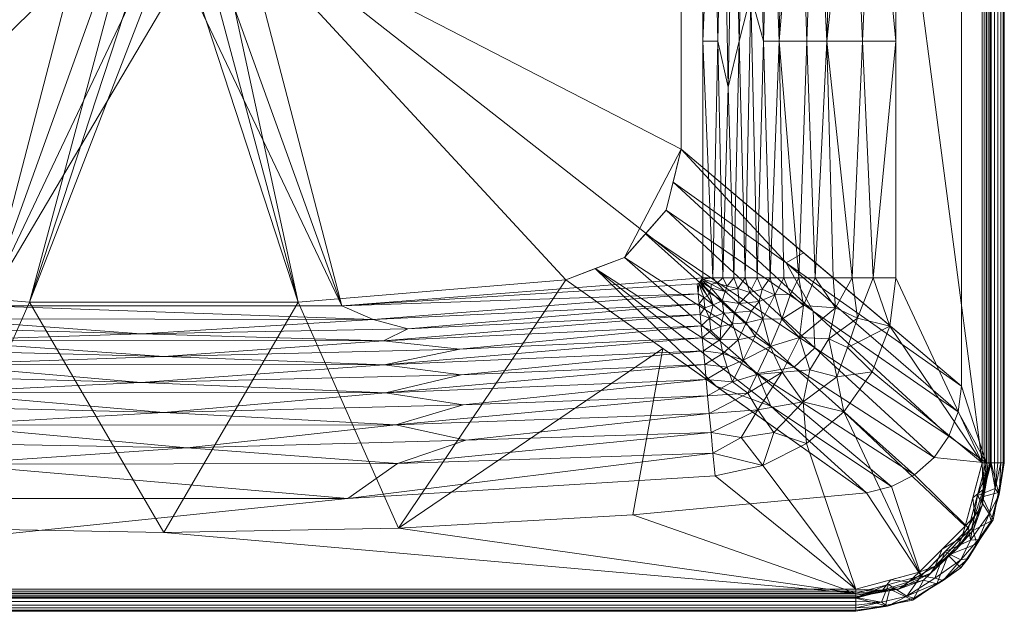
# Model space of a CAD drawing. Header units: millimetres. Extents: x -274 to 274, y -459 to -1.
# Tile 4 of 15: x -47 to 274, y -459 to -266. Entities that reach past the tile are written whole.
import ezdxf

# ---------------------------------------------------------------- set-up
doc = ezdxf.new("R2010")
doc.units = ezdxf.units.MM
doc.layers.add('M-520-M_DRAINAGE_FW', color=2, linetype='Continuous', lineweight=30)

# ---------------------------------------------------------------- blocks, each defined once
blk = doc.blocks.new('CCASF417-1010410F0 - Acacia E Semi insert basin 1-hole-3656-3D View 1')
at = {"layer": 'M-520-M_DRAINAGE_FW', "lineweight": 9}
mesh = blk.add_polyface(dxfattribs=at)
corners = [(268.5, -12, 59.99), (266.89, -8.11, 59.99), (263, -6.5, 59.99), (-263.02, -6.5, 59.99), (-266.9, -8.1, 59.99), (-268.5, -11.98, 59.99), (-268.5, -411, 59.99), (-262.81, -432.25, 59.99), (-247.25, -447.81, 59.99), (-226, -453.5, 59.99), (226, -453.5, 59.99), (247.25, -447.81, 59.99), (262.81, -432.25, 59.99), (268.5, -411, 59.99), (-235.44, -135.34, 59.99), (235.44, -135.34, 59.99), (241.9, -136.19, 59.99), (247.92, -138.68, 59.99), (253.1, -142.65, 59.99), (257.08, -147.83, 59.99), (259.58, -153.87, 59.99), (260.44, -160.34, 59.99), (260.44, -385.92, 59.99), (259.41, -394.34, 59.99), (256.38, -402.26, 59.99), (251.55, -409.23, 59.99), (245.17, -414.82, 59.99), (237.64, -418.72, 59.99), (229.4, -420.7, 59.99), (153.11, -427.92, 59.99), (76.61, -432.26, 59.99), (0, -433.71, 59.99), (-76.61, -432.26, 59.99), (-153.11, -427.92, 59.99), (-229.4, -420.7, 59.99), (-239.22, -418.09, 59.99), (-247.89, -412.77, 59.99), (-254.66, -405.18, 59.99), (-258.96, -395.97, 59.99), (-260.44, -385.92, 59.99), (-260.44, -160.34, 59.99), (-259.58, -153.87, 59.99), (-257.08, -147.83, 59.99), (-253.1, -142.65, 59.99), (-247.92, -138.68, 59.99), (-241.9, -136.19, 59.99), (0, -47.5, 59.99), (4.53, -48.1, 59.99), (8.75, -49.84, 59.99), (12.37, -52.63, 59.99), (15.16, -56.25, 59.99), (16.9, -60.47, 59.99), (17.5, -65, 59.99), (16.9, -69.53, 59.99), (15.16, -73.75, 59.99), (12.37, -77.37, 59.99), (8.75, -80.16, 59.99), (4.53, -81.9, 59.99), (0, -82.5, 59.99), (-4.53, -81.9, 59.99), (-8.75, -80.16, 59.99), (-12.37, -77.37, 59.99), (-15.16, -73.75, 59.99), (-16.9, -69.53, 59.99), (-17.5, -65, 59.99), (-16.9, -60.47, 59.99), (-15.16, -56.25, 59.99), (-12.37, -52.63, 59.99), (-8.75, -49.84, 59.99), (-4.53, -48.1, 59.99)]
mesh.append_faces([[corners[k] for k in face] for face in [(2, 0, 1)]], dxfattribs={"vtx0": -1})
mesh.append_faces([[corners[k] for k in face] for face in [(33, 9, 32), (63, 14, 62), (44, 5, 43), (23, 13, 22), (56, 15, 55), (51, 2, 50)]], dxfattribs={"vtx0": -1, "vtx1": -1})
mesh.append_faces([[corners[k] for k in face] for face in [(6, 38, 39), (6, 39, 40, 5), (3, 64, 65), (3, 65, 66), (14, 59, 60), (3, 69, 46), (12, 26, 27, 11), (13, 24, 25), (15, 53, 54)]], dxfattribs={"vtx0": -1, "vtx2": -1})
mesh.append_faces([[corners[k] for k in face] for face in [(14, 63, 64, 3), (2, 51, 52, 15)]], dxfattribs={"vtx0": -1, "vtx2": -1, "vtx3": -1})
mesh.append_faces([[corners[k] for k in face] for face in [(37, 38, 6), (41, 42, 5), (40, 41, 5), (33, 34, 9), (42, 43, 5), (44, 45, 5), (45, 14, 5), (60, 61, 14), (68, 69, 3), (67, 68, 3), (66, 67, 3), (61, 62, 14), (29, 30, 10), (30, 31, 10), (27, 28, 11), (23, 24, 13), (18, 19, 0), (20, 21, 0), (19, 20, 0), (57, 58, 15), (54, 55, 15), (49, 50, 2), (48, 49, 2), (47, 48, 2), (52, 53, 15), (16, 17, 0), (56, 57, 15), (17, 18, 0)]], dxfattribs={"vtx1": -1, "vtx2": -1})
mesh.append_faces([[corners[k] for k in face] for face in [(15, 16, 0, 2)]], dxfattribs={"vtx1": -1, "vtx2": -1, "vtx3": -1})
mesh.append_faces([[corners[k] for k in face] for face in [(36, 37, 6, 7), (8, 9, 34, 35), (31, 32, 9, 10), (35, 36, 7, 8), (58, 59, 14, 15), (28, 29, 10, 11), (25, 26, 12, 13), (21, 22, 13, 0), (46, 47, 2, 3)]], dxfattribs={"vtx1": -1, "vtx3": -1})
mesh.append_faces([[corners[k] for k in face] for face in [(3, 4, 5, 14)]], dxfattribs={"vtx2": -1, "vtx3": -1})
mesh = blk.add_polyface(dxfattribs=at)
corners = [(263, -7.81), (265.97, -9.03), (267.19, -12), (267.19, -411), (261.68, -431.6), (246.6, -446.68), (226, -452.19), (-226, -452.19), (-246.6, -446.68), (-261.68, -431.6), (-267.19, -411), (-267.19, -11.98), (-265.97, -9.03), (-263.02, -7.81), (-239, -350.49), (-237.04, -366.34), (-231.26, -381.24), (-222.03, -394.28), (-209.89, -404.68), (-195.59, -411.8), (-179.98, -415.21), (-60.07, -422.58), (60.07, -422.58), (179.98, -415.21), (195.59, -411.8), (209.89, -404.68), (222.03, -394.28), (231.26, -381.24), (237.04, -366.34), (239, -350.49), (239, -195.9), (236.79, -179.07), (230.29, -163.4), (219.96, -149.93), (206.5, -139.6), (190.82, -133.11), (174, -130.9), (36.74, -130.9), (36.74, -123.79), (212.71, -123.79), (212.97, -123.76), (213.21, -123.66), (213.42, -123.5), (213.58, -123.29), (213.68, -123.05), (213.71, -122.79), (213.71, -58.79), (212.89, -51.8), (210.46, -45.2), (206.56, -39.34), (201.4, -34.56), (195.27, -31.11), (188.5, -29.18), (94.55, -17.83), (0, -14.04), (-94.55, -17.83), (-188.5, -29.18), (-195.27, -31.11), (-201.4, -34.56), (-206.56, -39.34), (-210.46, -45.2), (-212.89, -51.8), (-213.71, -58.79), (-213.71, -122.79), (-213.68, -123.05), (-213.58, -123.29), (-213.42, -123.5), (-213.21, -123.66), (-212.97, -123.76), (-212.71, -123.79), (-36.74, -123.79), (-36.74, -130.9), (-174, -130.9), (-190.82, -133.11), (-206.5, -139.6), (-219.96, -149.93), (-230.29, -163.4), (-236.79, -179.07), (-239, -195.9)]
mesh.append_faces([[corners[k] for k in face] for face in [(72, 69, 70, 71)]], dxfattribs={"vtx0": -1})
mesh.append_faces([[corners[k] for k in face] for face in [(58, 13, 57), (61, 11, 60), (78, 11, 77), (17, 10, 16), (73, 69, 72), (53, 0, 52), (50, 0, 49)]], dxfattribs={"vtx0": -1, "vtx1": -1})
mesh.append_faces([[corners[k] for k in face] for face in [(11, 61, 62), (75, 64, 65), (74, 68, 69, 73), (13, 54, 55), (18, 7, 8, 17), (10, 15, 16), (7, 21, 22), (39, 35, 36), (2, 46, 47), (33, 44, 45, 32), (33, 43, 44), (54, 13, 0)]], dxfattribs={"vtx0": -1, "vtx2": -1})
mesh.append_faces([[corners[k] for k in face] for face in [(11, 62, 63, 76)]], dxfattribs={"vtx0": -1, "vtx2": -1, "vtx3": -1})
mesh.append_faces([[corners[k] for k in face] for face in [(66, 67, 75), (65, 66, 75), (58, 59, 13), (56, 57, 13), (55, 56, 13), (59, 60, 13), (76, 77, 11), (14, 15, 10), (9, 10, 17, 8), (20, 21, 7), (19, 20, 7), (18, 19, 7), (53, 54, 0), (51, 52, 0), (50, 51, 0), (47, 48, 2), (40, 41, 34), (42, 43, 33), (24, 25, 6), (23, 24, 6), (31, 32, 2), (29, 30, 3), (28, 29, 3), (4, 5, 26), (27, 28, 3)]], dxfattribs={"vtx1": -1, "vtx2": -1})
mesh.append_faces([[corners[k] for k in face] for face in [(48, 49, 0, 2), (45, 46, 2, 32)]], dxfattribs={"vtx1": -1, "vtx2": -1, "vtx3": -1})
mesh.append_faces([[corners[k] for k in face] for face in [(63, 64, 75, 76), (67, 68, 74, 75), (78, 14, 10, 11), (41, 42, 33, 34), (39, 40, 34, 35), (22, 23, 6, 7), (25, 26, 5, 6), (30, 31, 2, 3), (26, 27, 3, 4)]], dxfattribs={"vtx1": -1, "vtx3": -1})
mesh.append_faces([[corners[k] for k in face] for face in [(0, 1, 2)]], dxfattribs={"vtx2": -1})
mesh.append_faces([[corners[k] for k in face] for face in [(11, 12, 13, 60)]], dxfattribs={"vtx2": -1, "vtx3": -1})
mesh.append_faces([[corners[k] for k in face] for face in [(36, 37, 38, 39)]], dxfattribs={"vtx3": -1})
mesh = blk.add_polyface(dxfattribs=at)
corners = [(267.19, -12), (267.92, -12, 0.09), (268.61, -12, 0.36), (269.2, -12, 0.78), (269.68, -12, 1.34), (270, -12, 2), (270.15, -12, 2.72), (270.15, -411, 2.72), (270, -411, 2), (269.68, -411, 1.34), (269.2, -411, 0.78), (268.61, -411, 0.36), (267.92, -411, 0.09), (267.19, -411)]
mesh.append_faces([[corners[k] for k in face] for face in [(8, 9, 4, 5), (3, 4, 9, 10), (11, 12, 1, 2), (2, 3, 10, 11)]], dxfattribs={"vtx1": -1, "vtx3": -1})
mesh.append_faces([[corners[k] for k in face] for face in [(6, 7, 8, 5)]], dxfattribs={"vtx2": -1})
mesh.append_faces([[corners[k] for k in face] for face in [(12, 13, 0, 1)]], dxfattribs={"vtx3": -1})
mesh = blk.add_polyface(dxfattribs=at)
corners = [(274.45, -12, 53.52), (274.4, -12, 54.93), (274.03, -12, 56.28), (273.34, -12, 57.51), (272.39, -12, 58.55), (271.22, -12, 59.34), (269.9, -12, 59.82), (268.5, -12, 59.99), (268.5, -411, 59.99), (269.9, -411, 59.82), (271.22, -411, 59.34), (272.39, -411, 58.55), (273.34, -411, 57.51), (274.03, -411, 56.28), (274.4, -411, 54.93), (274.45, -411, 53.52)]
mesh.append_faces([[corners[k] for k in face] for face in [(8, 9, 6, 7)]], dxfattribs={"vtx1": -1})
mesh.append_faces([[corners[k] for k in face] for face in [(9, 10, 5, 6), (10, 11, 4, 5), (3, 4, 11, 12), (12, 13, 2, 3), (13, 14, 1, 2)]], dxfattribs={"vtx1": -1, "vtx3": -1})
mesh.append_faces([[corners[k] for k in face] for face in [(14, 15, 0, 1)]], dxfattribs={"vtx3": -1})
mesh = blk.add_polyface(dxfattribs=at)
corners = [(270.15, -12, 2.72), (274.45, -12, 53.52), (274.45, -411, 53.52), (270.15, -411, 2.72)]
mesh.append_faces([[corners[k] for k in face] for face in [(3, 0, 1, 2)]])
mesh = blk.add_polyface(dxfattribs=at)
corners = [(168.93, -220.79, -73.54), (168.93, -308.52, -73.54), (260.44, -385.92, 59.99), (260.44, -160.34, 59.99)]
mesh.append_faces([[corners[k] for k in face] for face in [(3, 0, 1, 2)]])
mesh = blk.add_polyface(dxfattribs=at)
corners = [(127.11, -178.98, -73.54), (-127.11, -178.98, -73.54), (-148.02, -184.58, -73.54), (-163.32, -199.89, -73.54), (-168.93, -220.79, -73.54), (-168.93, -308.52, -73.54), (-164.03, -328.46, -73.54), (-150.44, -343.85, -73.54), (-131.27, -351.18, -73.54), (-43.86, -358.46, -73.54), (43.86, -358.46, -73.54), (131.27, -351.18, -73.54), (150.44, -343.85, -73.54), (164.03, -328.46, -73.54), (168.93, -308.52, -73.54), (168.93, -220.79, -73.54), (163.32, -199.89, -73.54), (148.02, -184.58, -73.54), (-25, -220, -73.54), (-24.15, -213.53, -73.54), (-21.65, -207.5, -73.54), (-17.68, -202.32, -73.54), (-12.5, -198.35, -73.54), (-6.47, -195.85, -73.54), (0, -195, -73.54), (6.47, -195.85, -73.54), (12.5, -198.35, -73.54), (17.68, -202.32, -73.54), (21.65, -207.5, -73.54), (24.15, -213.53, -73.54), (25, -220, -73.54), (24.15, -226.47, -73.54), (21.65, -232.5, -73.54), (17.68, -237.68, -73.54), (12.5, -241.65, -73.54), (6.47, -244.15, -73.54), (0, -245, -73.54), (-6.47, -244.15, -73.54), (-12.5, -241.65, -73.54), (-17.68, -237.68, -73.54), (-21.65, -232.5, -73.54), (-24.15, -226.47, -73.54)]
mesh.append_faces([[corners[k] for k in face] for face in [(4, 1, 2, 3)]], dxfattribs={"vtx0": -1})
mesh.append_faces([[corners[k] for k in face] for face in [(22, 1, 21), (20, 1, 19)]], dxfattribs={"vtx0": -1, "vtx1": -1})
mesh.append_faces([[corners[k] for k in face] for face in [(14, 32, 11, 12), (1, 4, 41, 18)]], dxfattribs={"vtx0": -1, "vtx1": -1, "vtx3": -1})
mesh.append_faces([[corners[k] for k in face] for face in [(33, 10, 11, 32), (10, 35, 36, 9), (10, 33, 34), (10, 34, 35), (32, 14, 15, 31), (0, 29, 30), (0, 28, 29), (0, 25, 26), (0, 26, 27), (0, 27, 28), (9, 37, 38), (9, 38, 39, 8), (9, 36, 37), (1, 20, 21), (1, 22, 23), (1, 23, 24)]], dxfattribs={"vtx0": -1, "vtx2": -1})
mesh.append_faces([[corners[k] for k in face] for face in [(0, 30, 31, 15), (8, 39, 40, 5)]], dxfattribs={"vtx0": -1, "vtx2": -1, "vtx3": -1})
mesh.append_faces([[corners[k] for k in face] for face in [(18, 19, 1)]], dxfattribs={"vtx1": -1, "vtx2": -1})
mesh.append_faces([[corners[k] for k in face] for face in [(24, 25, 0, 1), (40, 41, 4, 5)]], dxfattribs={"vtx1": -1, "vtx3": -1})
mesh.append_faces([[corners[k] for k in face] for face in [(12, 13, 14)]], dxfattribs={"vtx2": -1})
mesh.append_faces([[corners[k] for k in face] for face in [(15, 16, 17, 0), (5, 6, 7, 8)]], dxfattribs={"vtx3": -1})
mesh = blk.add_polyface(dxfattribs=at)
corners = [(-174.18, -352.48, -83.96), (-174.66, -352.37, -83.96), (-175.1, -352.15, -83.96), (-175.48, -351.83, -83.96), (-175.76, -351.43, -83.96), (-175.94, -350.97, -83.96), (-176, -350.49, -83.96), (-176, -195.9, -83.96), (-175.93, -195.38, -83.96), (-175.73, -194.9, -83.96), (-175.41, -194.48, -83.96), (-175, -194.16, -83.96), (-174.52, -193.96, -83.96), (-174, -193.9, -83.96), (-36.74, -193.9, -83.96), (-36.74, -200.48, -83.96), (-39.41, -206.69, -83.96), (-41.05, -213.25, -83.96), (-41.6, -220, -83.96), (-40.18, -230.77, -83.96), (-36.03, -240.8, -83.96), (-29.42, -249.42, -83.96), (-20.8, -256.03, -83.96), (-10.77, -260.18, -83.96), (0, -261.6, -83.96), (10.77, -260.18, -83.96), (20.8, -256.03, -83.96), (29.42, -249.42, -83.96), (36.03, -240.8, -83.96), (40.18, -230.77, -83.96), (41.6, -220, -83.96), (41.05, -213.25, -83.96), (39.41, -206.69, -83.96), (36.74, -200.48, -83.96), (36.74, -193.9, -83.96), (174, -193.9, -83.96), (174.52, -193.96, -83.96), (175, -194.16, -83.96), (175.41, -194.48, -83.96), (175.73, -194.9, -83.96), (175.93, -195.38, -83.96), (176, -195.9, -83.96), (176, -350.49, -83.96), (175.94, -350.97, -83.96), (175.76, -351.43, -83.96), (175.48, -351.83, -83.96), (175.1, -352.15, -83.96), (174.66, -352.37, -83.96), (174.18, -352.48, -83.96), (58.13, -359.61, -83.96), (-58.13, -359.61, -83.96)]
mesh.append_faces([[corners[k] for k in face] for face in [(16, 14, 15)]], dxfattribs={"vtx0": -1})
mesh.append_faces([[corners[k] for k in face] for face in [(32, 35, 31), (11, 7, 10), (18, 13, 17), (0, 6, 50)]], dxfattribs={"vtx0": -1, "vtx1": -1})
mesh.append_faces([[corners[k] for k in face] for face in [(50, 6, 20, 21)]], dxfattribs={"vtx0": -1, "vtx1": -1, "vtx3": -1})
mesh.append_faces([[corners[k] for k in face] for face in [(35, 30, 31), (7, 19, 20, 6), (49, 26, 27), (49, 25, 26), (50, 22, 23), (50, 21, 22)]], dxfattribs={"vtx0": -1, "vtx2": -1})
mesh.append_faces([[corners[k] for k in face] for face in [(13, 18, 19, 7), (49, 27, 28, 42)]], dxfattribs={"vtx0": -1, "vtx2": -1, "vtx3": -1})
mesh.append_faces([[corners[k] for k in face] for face in [(7, 11, 12, 13), (42, 45, 46, 47), (42, 47, 48, 49), (6, 0, 1, 2)]], dxfattribs={"vtx0": -1, "vtx3": -1})
mesh.append_faces([[corners[k] for k in face] for face in [(34, 35, 32, 33)]], dxfattribs={"vtx1": -1})
mesh.append_faces([[corners[k] for k in face] for face in [(37, 38, 41, 36), (35, 36, 41), (23, 24, 50), (2, 3, 6)]], dxfattribs={"vtx1": -1, "vtx2": -1})
mesh.append_faces([[corners[k] for k in face] for face in [(29, 30, 35, 41)]], dxfattribs={"vtx1": -1, "vtx2": -1, "vtx3": -1})
mesh.append_faces([[corners[k] for k in face] for face in [(13, 14, 16, 17), (28, 29, 41, 42), (24, 25, 49, 50)]], dxfattribs={"vtx1": -1, "vtx3": -1})
mesh.append_faces([[corners[k] for k in face] for face in [(8, 9, 10, 7), (43, 44, 45, 42)]], dxfattribs={"vtx2": -1})
mesh.append_faces([[corners[k] for k in face] for face in [(38, 39, 40, 41), (3, 4, 5, 6)]], dxfattribs={"vtx3": -1})
mesh = blk.add_polyface(dxfattribs=at)
corners = [(239, -350.49), (231.6, -350.49, -15.49), (224.79, -350.49, -29.01), (218.51, -350.49, -40.68), (212.73, -350.49, -50.63), (207.4, -350.49, -58.99), (202.49, -350.49, -65.89), (197.94, -350.49, -71.45), (193.72, -350.49, -75.81), (189.78, -350.49, -79.08), (186.08, -350.49, -81.41), (182.58, -350.49, -82.91), (179.24, -350.49, -83.72), (176, -350.49, -83.96), (176, -195.9, -83.96), (179.24, -195.9, -83.72), (182.58, -195.9, -82.91), (186.08, -195.9, -81.41), (189.78, -195.9, -79.08), (193.72, -195.9, -75.81), (197.94, -195.9, -71.45), (202.49, -195.9, -65.89), (207.4, -195.9, -58.99), (212.73, -195.9, -50.63), (218.51, -195.9, -40.68), (224.79, -195.9, -29.01), (231.6, -195.9, -15.49), (239, -195.9), (176, -273.19, -83.96), (187.91, -273.19, -80.36), (195.79, -273.19, -73.77), (210.01, -273.19, -55), (228.12, -273.19, -22.49), (180.89, -273.19, -83.4), (191.72, -258.19, -77.57), (184.31, -288.19, -82.26), (200.9, -273.19, -67.93), (216.48, -273.19, -44.26), (239, -273.19)]
mesh.append_faces([[corners[k] for k in face] for face in [(38, 26, 27), (28, 12, 13)]], dxfattribs={"vtx0": -1})
mesh.append_faces([[corners[k] for k in face] for face in [(12, 33, 11), (9, 34, 8), (7, 36, 6), (23, 31, 22), (24, 37, 23), (2, 32, 1), (11, 35, 10), (21, 36, 20)]], dxfattribs={"vtx0": -1, "vtx1": -1})
mesh.append_faces([[corners[k] for k in face] for face in [(35, 11, 33), (30, 8, 34), (30, 36, 7), (29, 34, 9), (10, 35, 29), (32, 38, 1), (12, 28, 33), (18, 34, 29), (17, 29, 35), (15, 33, 28), (33, 16, 35), (36, 30, 20), (5, 36, 31), (37, 32, 2), (4, 31, 37), (31, 36, 22), (37, 31, 23), (37, 25, 32), (30, 34, 19), (26, 38, 32)]], dxfattribs={"vtx0": -1, "vtx1": -1, "vtx2": -1})
mesh.append_faces([[corners[k] for k in face] for face in [(29, 9, 10), (30, 19, 20), (33, 15, 16), (29, 17, 18), (36, 21, 22), (34, 18, 19), (32, 25, 26), (35, 16, 17)]], dxfattribs={"vtx0": -1, "vtx2": -1})
mesh.append_faces([[corners[k] for k in face] for face in [(7, 8, 30), (4, 5, 31), (2, 3, 37), (3, 4, 37), (5, 6, 36), (24, 25, 37)]], dxfattribs={"vtx1": -1, "vtx2": -1})
mesh.append_faces([[corners[k] for k in face] for face in [(28, 14, 15), (38, 0, 1)]], dxfattribs={"vtx2": -1})
mesh = blk.add_polyface(dxfattribs=at)
corners = [(168.93, -308.52, -73.54), (164.03, -328.46, -73.54), (150.44, -343.85, -73.54), (131.27, -351.18, -73.54), (229.4, -420.7, 59.99), (237.64, -418.72, 59.99), (245.17, -414.82, 59.99), (251.55, -409.23, 59.99), (256.38, -402.26, 59.99), (259.41, -394.34, 59.99), (260.44, -385.92, 59.99), (208.87, -342.31, -15.25), (166.28, -319.29, -73.54), (212.01, -361.42, -6.77), (193.77, -381.77, -6.77), (157.23, -336.15, -73.54), (180.33, -385.94, -6.77), (205.81, -379.69, -0.68), (212.62, -373.41, 0.34), (140.86, -347.51, -73.54), (203.17, -345.6, -22.53), (198.26, -392.42, 8.43)]
mesh.append_faces([[corners[k] for k in face] for face in [(1, 13, 12), (8, 18, 7), (2, 17, 15), (12, 20, 0), (5, 21, 4)]], dxfattribs={"vtx0": -1, "vtx1": -1})
mesh.append_faces([[corners[k] for k in face] for face in [(13, 9, 20), (12, 13, 20), (17, 18, 15), (17, 14, 6), (21, 14, 19), (14, 17, 2), (18, 17, 7), (5, 14, 21), (1, 18, 13), (13, 18, 8), (16, 21, 19)]], dxfattribs={"vtx0": -1, "vtx1": -1, "vtx2": -1})
mesh.append_faces([[corners[k] for k in face] for face in [(18, 1, 15), (14, 5, 6), (13, 8, 9), (20, 11, 0)]], dxfattribs={"vtx0": -1, "vtx2": -1})
mesh.append_faces([[corners[k] for k in face] for face in [(9, 10, 20), (6, 7, 17), (16, 4, 21), (2, 19, 14), (10, 11, 20)]], dxfattribs={"vtx1": -1, "vtx2": -1})
mesh.append_faces([[corners[k] for k in face] for face in [(19, 3, 16)]], dxfattribs={"vtx2": -1})
mesh = blk.add_polyface(dxfattribs=at)
corners = [(131.27, -351.18, -73.54), (43.86, -358.46, -73.54), (-43.86, -358.46, -73.54), (-131.27, -351.18, -73.54), (-229.4, -420.7, 59.99), (-153.11, -427.92, 59.99), (-76.61, -432.26, 59.99), (0, -433.71, 59.99), (76.61, -432.26, 59.99), (153.11, -427.92, 59.99), (229.4, -420.7, 59.99), (-162.98, -373.64, -30.4), (162.98, -373.64, -30.4)]
mesh.append_faces([[corners[k] for k in face] for face in [(12, 9, 10)]], dxfattribs={"vtx0": -1})
mesh.append_faces([[corners[k] for k in face] for face in [(1, 8, 0), (9, 12, 8), (3, 6, 2), (7, 2, 6)]], dxfattribs={"vtx0": -1, "vtx1": -1})
mesh.append_faces([[corners[k] for k in face] for face in [(8, 12, 0), (11, 5, 6)]], dxfattribs={"vtx0": -1, "vtx2": -1})
mesh.append_faces([[corners[k] for k in face] for face in [(7, 8, 1), (3, 11, 6), (1, 2, 7)]], dxfattribs={"vtx1": -1, "vtx2": -1})
mesh.append_faces([[corners[k] for k in face] for face in [(11, 4, 5)]], dxfattribs={"vtx2": -1})
mesh = blk.add_polyface(dxfattribs=at)
corners = [(-179.98, -415.21), (-179.3, -407.84, -15.49), (-178.67, -401.06, -29.01), (-178.09, -394.81, -40.68), (-177.56, -389.05, -50.63), (-177.07, -383.75, -58.99), (-176.62, -378.85, -65.89), (-176.2, -374.33, -71.45), (-175.81, -370.12, -75.81), (-175.45, -366.2, -79.08), (-175.11, -362.52, -81.41), (-174.79, -359.03, -82.91), (-174.48, -355.7, -83.72), (-174.18, -352.48, -83.96), (-58.13, -359.61, -83.96), (58.13, -359.61, -83.96), (174.18, -352.48, -83.96), (174.48, -355.7, -83.72), (174.79, -359.03, -82.91), (175.11, -362.52, -81.41), (175.45, -366.2, -79.08), (175.81, -370.12, -75.81), (176.2, -374.33, -71.45), (176.62, -378.85, -65.89), (177.07, -383.75, -58.99), (177.56, -389.05, -50.63), (178.09, -394.81, -40.68), (178.67, -401.06, -29.01), (179.3, -407.84, -15.49), (179.98, -415.21), (60.07, -422.58), (-60.07, -422.58), (0, -376.22, -77.57), (0, -394.51, -55), (-7.44, -368.8, -82.26), (-7.51, -384.66, -68.83), (7.59, -406.07, -35.06), (68.36, -364.16, -83.4), (-70.06, -411.36, -22.49), (71.69, -371.06, -80.36), (71.98, -378.94, -73.77), (72.32, -388.04, -62.61), (-72.72, -398.69, -45.86), (-74.7, -370.94, -80.36), (-74.42, -363.93, -83.4), (-75.01, -378.82, -73.77), (-75.36, -387.92, -62.61), (75.78, -398.58, -45.86), (76.27, -411.13, -22.49), (-96.75, -366.35, -82.26), (-97.31, -373.74, -77.57), (-97.74, -382.18, -68.83), (98.64, -403.57, -35.06), (96.61, -373.77, -77.57), (97.04, -382.22, -68.83), (-97.71, -392.06, -54.96), (97.71, -392.01, -55.04), (79.62, -367.14, -82.26), (-81.18, -404.4, -35.04)]
mesh.append_faces([[corners[k] for k in face] for face in [(10, 43, 9), (6, 46, 5), (2, 38, 1), (28, 48, 27), (11, 49, 10), (9, 50, 8), (7, 51, 6), (5, 55, 4), (25, 56, 24), (19, 57, 18), (3, 58, 2)]], dxfattribs={"vtx0": -1, "vtx1": -1})
mesh.append_faces([[corners[k] for k in face] for face in [(44, 49, 11), (15, 17, 37), (46, 51, 35), (12, 14, 44), (44, 34, 49), (32, 45, 50), (39, 53, 32), (43, 49, 34), (39, 43, 34), (3, 42, 58), (55, 33, 42), (56, 33, 41), (42, 47, 36), (6, 51, 46), (50, 45, 8), (46, 55, 5), (51, 7, 45), (40, 45, 32), (41, 46, 35), (37, 44, 14), (37, 34, 44), (19, 39, 57), (40, 53, 21), (43, 50, 9), (41, 24, 56), (42, 36, 58), (39, 34, 57), (47, 42, 33), (54, 23, 41), (42, 4, 55), (46, 41, 33), (48, 36, 52), (45, 40, 35), (56, 25, 47), (47, 52, 36), (57, 34, 37), (31, 1, 38), (43, 39, 32), (54, 35, 40), (58, 36, 38), (38, 36, 48), (28, 30, 48), (38, 48, 30), (43, 10, 49), (32, 50, 43), (35, 51, 45), (26, 52, 47), (27, 48, 52), (32, 53, 40), (20, 53, 39), (35, 54, 41), (22, 54, 40), (33, 55, 46), (33, 56, 47), (37, 18, 57), (38, 2, 58)]], dxfattribs={"vtx0": -1, "vtx1": -1, "vtx2": -1})
mesh.append_faces([[corners[k] for k in face] for face in [(52, 26, 27), (42, 3, 4), (39, 19, 20), (54, 22, 23), (37, 17, 18)]], dxfattribs={"vtx0": -1, "vtx2": -1})
mesh.append_faces([[corners[k] for k in face] for face in [(13, 14, 12), (29, 30, 28)]], dxfattribs={"vtx1": -1})
mesh.append_faces([[corners[k] for k in face] for face in [(7, 8, 45), (11, 12, 44), (14, 15, 37), (21, 22, 40), (23, 24, 41), (20, 21, 53), (25, 26, 47), (30, 31, 38)]], dxfattribs={"vtx1": -1, "vtx2": -1})
mesh.append_faces([[corners[k] for k in face] for face in [(31, 0, 1), (15, 16, 17)]], dxfattribs={"vtx2": -1})
mesh = blk.add_polyface(dxfattribs=at)
corners = [(179.98, -415.21), (179.3, -407.84, -15.49), (178.67, -401.06, -29.01), (178.09, -394.81, -40.68), (177.56, -389.05, -50.63), (177.07, -383.75, -58.99), (176.62, -378.85, -65.89), (176.2, -374.33, -71.45), (175.81, -370.12, -75.81), (175.45, -366.2, -79.08), (175.11, -362.52, -81.41), (174.79, -359.03, -82.91), (174.48, -355.7, -83.72), (174.18, -352.48, -83.96), (174.66, -352.37, -83.96), (175.1, -352.15, -83.96), (175.48, -351.83, -83.96), (175.76, -351.43, -83.96), (175.94, -350.97, -83.96), (176, -350.49, -83.96), (179.24, -350.49, -83.72), (182.58, -350.49, -82.91), (186.08, -350.49, -81.41), (189.78, -350.49, -79.08), (193.72, -350.49, -75.81), (197.94, -350.49, -71.45), (202.49, -350.49, -65.89), (207.4, -350.49, -58.99), (212.73, -350.49, -50.63), (218.51, -350.49, -40.68), (224.79, -350.49, -29.01), (231.6, -350.49, -15.49), (239, -350.49), (237.04, -366.34), (231.26, -381.24), (222.03, -394.28), (209.89, -404.68), (195.59, -411.8), (190.1, -365.17, -73.77), (201.87, -381.32, -45.86), (179.33, -359.31, -82.26), (183.28, -354.98, -82.26), (201.75, -364.06, -62.61), (217.19, -370.45, -35.06), (189.13, -377.43, -62.61), (194.37, -358.24, -73.77), (181.83, -366.38, -77.57), (193.97, -393.68, -35.06), (176.34, -356.97, -83.4), (180.67, -352.21, -83.4), (187.46, -353.97, -80.36), (208.85, -359.58, -55), (226.5, -363.65, -22.49), (185.74, -384.53, -55), (182.53, -375.23, -68.83), (208.72, -391.03, -23.95), (199.56, -356.11, -68.83), (178.23, -363.73, -80.36), (187.9, -358.86, -78.75), (178.1, -355.27, -83.53), (182.31, -358.06, -81.83), (207.57, -370, -50.46), (197.97, -372.95, -59.8), (219.72, -382.86, -18.7), (187.56, -370.79, -70.91), (199.15, -401.02, -17.85), (188.47, -402.64, -22.49), (178.74, -353.84, -83.63), (210.97, -380.59, -34.89), (193.66, -382.07, -53.12), (190.7, -388.22, -46.37), (219.3, -360.35, -37.31), (182.91, -362.1, -79.89), (185.68, -365.58, -76.38), (186.34, -361.81, -78.35), (193.11, -369.61, -67.75), (195.57, -363.94, -69.74), (195.39, -354.19, -73.86), (191.31, -355.29, -77.37), (178.66, -367.68, -77.49), (181.69, -370.62, -74.01), (191.81, -361.44, -74.66), (183.95, -353.21, -82.26), (183.96, -379.73, -62.61), (204.6, -355.89, -62.37), (176.68, -360.32, -82.31), (177.49, -356.46, -83.39), (223.27, -373.3, -22.14), (178.75, -352.63, -83.73)]
mesh.append_faces([[corners[k] for k in face] for face in [(12, 48, 11), (24, 78, 23), (37, 65, 36), (36, 55, 35), (30, 71, 29), (25, 77, 24), (9, 79, 8), (6, 83, 5), (18, 88, 17)]], dxfattribs={"vtx0": -1, "vtx1": -1})
mesh.append_faces([[corners[k] for k in face] for face in [(85, 11, 48), (54, 83, 6), (83, 44, 53), (76, 42, 62), (79, 57, 46), (9, 57, 79), (40, 57, 85), (86, 15, 59), (55, 68, 63), (56, 45, 77), (40, 48, 86), (76, 62, 75), (54, 64, 44), (50, 58, 41), (47, 65, 66), (53, 70, 4), (12, 14, 48), (44, 83, 54), (63, 35, 55), (18, 20, 49), (41, 67, 88), (69, 70, 53), (55, 36, 65), (42, 61, 62), (16, 67, 59), (76, 56, 42), (82, 41, 49), (73, 64, 80), (59, 60, 40), (80, 8, 79), (77, 25, 56), (69, 53, 44), (82, 22, 50), (31, 33, 52), (51, 71, 61), (43, 71, 52), (34, 63, 87), (50, 78, 58), (51, 61, 42), (28, 71, 51), (71, 30, 52), (42, 56, 84), (51, 84, 27), (40, 60, 72), (88, 18, 49), (47, 39, 55), (78, 24, 77), (72, 57, 40), (76, 81, 45), (57, 72, 46), (59, 67, 60), (41, 58, 60), (73, 74, 38), (68, 61, 43), (62, 61, 39), (69, 62, 39), (44, 64, 75), (68, 55, 39), (52, 87, 43), (64, 54, 80), (75, 64, 38), (66, 37, 1), (55, 65, 47), (47, 66, 2), (37, 66, 65), (88, 67, 17), (60, 67, 41), (61, 68, 39), (43, 63, 68), (62, 69, 44), (70, 39, 47), (39, 70, 69), (3, 70, 47), (71, 43, 61), (74, 60, 58), (73, 46, 72), (74, 73, 72), (64, 73, 38), (60, 74, 72), (74, 58, 81), (75, 38, 76), (44, 75, 62), (81, 76, 38), (56, 76, 45), (78, 77, 45), (58, 78, 45), (23, 78, 50), (80, 79, 46), (80, 46, 73), (7, 80, 54), (74, 81, 38), (58, 45, 81), (82, 49, 21), (50, 41, 82), (53, 5, 83), (42, 84, 51), (26, 84, 56), (40, 85, 48), (10, 85, 57), (86, 48, 14), (59, 40, 86), (87, 52, 33), (63, 43, 87), (41, 88, 49)]], dxfattribs={"vtx0": -1, "vtx1": -1, "vtx2": -1})
mesh.append_faces([[corners[k] for k in face] for face in [(57, 9, 10), (66, 1, 2), (86, 14, 15), (87, 33, 34), (70, 3, 4), (54, 6, 7), (59, 15, 16), (51, 27, 28), (71, 28, 29), (67, 16, 17)]], dxfattribs={"vtx0": -1, "vtx2": -1})
mesh.append_faces([[corners[k] for k in face] for face in [(13, 14, 12), (19, 20, 18), (32, 33, 31)]], dxfattribs={"vtx1": -1})
mesh.append_faces([[corners[k] for k in face] for face in [(26, 27, 84), (7, 8, 80), (4, 5, 53), (2, 3, 47), (20, 21, 49), (21, 22, 82), (30, 31, 52), (25, 26, 56), (34, 35, 63), (22, 23, 50), (10, 11, 85)]], dxfattribs={"vtx1": -1, "vtx2": -1})
mesh.append_faces([[corners[k] for k in face] for face in [(37, 0, 1)]], dxfattribs={"vtx2": -1})
mesh = blk.add_polyface(dxfattribs=at)
corners = [(270.15, -411, 2.72), (274.45, -411, 53.52), (270.76, -429.54, 53.52), (260.26, -445.26, 53.52), (244.54, -455.76, 53.52), (226, -459.45, 53.52), (226, -455.15, 2.72), (248.08, -449.24, 2.72), (264.24, -433.08, 2.72), (272.54, -420.6, 53.52), (267.2, -422.04, 2.72), (265.51, -437.4, 53.52), (235.6, -457.54, 53.52), (237.04, -452.2, 2.72), (252.4, -450.51, 53.52), (256.16, -441.16, 2.72)]
mesh.append_faces([[corners[k] for k in face] for face in [(10, 2, 8), (2, 10, 9), (14, 15, 3), (15, 14, 7), (8, 11, 15)]], dxfattribs={"vtx0": -1, "vtx1": -1})
mesh.append_faces([[corners[k] for k in face] for face in [(8, 2, 11), (9, 10, 0), (4, 13, 7), (12, 6, 13), (13, 4, 12)]], dxfattribs={"vtx0": -1, "vtx2": -1})
mesh.append_faces([[corners[k] for k in face] for face in [(11, 3, 15), (14, 4, 7)]], dxfattribs={"vtx1": -1, "vtx2": -1})
mesh.append_faces([[corners[k] for k in face] for face in [(12, 5, 6), (0, 1, 9)]], dxfattribs={"vtx2": -1})
mesh = blk.add_polyface(dxfattribs=at)
corners = [(267.19, -411), (267.92, -411, 0.09), (268.61, -411, 0.36), (269.2, -411, 0.78), (269.68, -411, 1.34), (270, -411, 2), (270.15, -411, 2.72), (264.24, -433.08, 2.72), (248.08, -449.24, 2.72), (226, -455.15, 2.72), (226, -455, 2), (226, -454.68, 1.34), (226, -454.2, 0.78), (226, -453.61, 0.36), (226, -452.92, 0.09), (226, -452.19), (246.6, -446.68), (261.68, -431.6), (267.26, -424.94, 1.16), (239.94, -452.26, 1.16), (264.15, -422.35), (237.35, -449.15), (258.81, -439.14, 0.8), (264.83, -428.25, 0.3), (267.5, -419.65, 0.25), (243.25, -449.83, 0.3), (234.65, -452.5, 0.25), (250.51, -446.97, 1.14), (256.16, -441.16, 2.72), (254.14, -439.14), (251.82, -444.66, 0.26), (263.73, -432.39, 0.95), (260.56, -435.39, 0.21), (267.2, -422.04, 2.72), (237.04, -452.2, 2.72)]
mesh.append_faces([[corners[k] for k in face] for face in [(33, 5, 6)]], dxfattribs={"vtx0": -1})
mesh.append_faces([[corners[k] for k in face] for face in [(1, 24, 0), (4, 18, 3), (28, 22, 7), (14, 26, 13), (16, 25, 21), (0, 24, 20), (8, 27, 28)]], dxfattribs={"vtx0": -1, "vtx1": -1})
mesh.append_faces([[corners[k] for k in face] for face in [(33, 18, 4), (8, 19, 27), (30, 22, 27), (18, 24, 3), (17, 23, 32), (18, 23, 24), (11, 19, 34), (19, 26, 25), (19, 12, 26), (31, 7, 22), (25, 26, 21), (20, 24, 23), (31, 23, 18), (30, 25, 16), (27, 19, 25), (22, 28, 27), (25, 30, 27), (30, 29, 32), (7, 31, 18), (32, 31, 22), (31, 32, 23), (32, 22, 30)]], dxfattribs={"vtx0": -1, "vtx1": -1, "vtx2": -1})
mesh.append_faces([[corners[k] for k in face] for face in [(26, 12, 13), (34, 10, 11), (26, 14, 15), (24, 2, 3), (19, 8, 34)]], dxfattribs={"vtx0": -1, "vtx2": -1})
mesh.append_faces([[corners[k] for k in face] for face in [(9, 10, 34)]], dxfattribs={"vtx1": -1})
mesh.append_faces([[corners[k] for k in face] for face in [(17, 20, 23), (1, 2, 24), (15, 21, 26), (16, 29, 30), (11, 12, 19), (29, 17, 32), (4, 5, 33), (33, 7, 18)]], dxfattribs={"vtx1": -1, "vtx2": -1})
mesh = blk.add_polyface(dxfattribs=at)
corners = [(274.45, -411, 53.52), (274.4, -411, 54.93), (274.03, -411, 56.28), (273.34, -411, 57.51), (272.39, -411, 58.55), (271.22, -411, 59.34), (269.9, -411, 59.82), (268.5, -411, 59.99), (262.81, -432.25, 59.99), (247.25, -447.81, 59.99), (226, -453.5, 59.99), (226, -454.9, 59.82), (226, -456.22, 59.34), (226, -457.39, 58.55), (226, -458.34, 57.51), (226, -459.03, 56.28), (226, -459.4, 54.93), (226, -459.45, 53.52), (244.54, -455.76, 53.52), (260.26, -445.26, 53.52), (270.76, -429.54, 53.52), (269.46, -427.64, 58.42), (242.64, -454.46, 58.42), (272.14, -422.63, 53.52), (237.63, -457.14, 53.52), (272.74, -421.34, 56.63), (236.34, -457.74, 56.63), (271.44, -419.31, 58.72), (234.31, -456.44, 58.72), (265.66, -421.63, 59.99), (236.63, -450.66, 59.99), (260.24, -442.66, 58.33), (270.14, -430.02, 56.2), (265.51, -437.4, 53.52), (266.06, -435.96, 57.7), (262.65, -442.19, 56.05), (252.4, -450.51, 53.52), (254.48, -449.43, 56.7), (251.77, -448.63, 59.12), (255.03, -440.03, 59.99), (263.39, -436.22, 59.39), (245.02, -455.14, 56.2)]
mesh.append_faces([[corners[k] for k in face] for face in [(29, 6, 7), (1, 23, 0)]], dxfattribs={"vtx0": -1})
mesh.append_faces([[corners[k] for k in face] for face in [(5, 27, 4), (3, 25, 2), (13, 28, 12), (16, 26, 15), (6, 27, 5), (4, 27, 3), (33, 35, 19), (39, 40, 8), (36, 41, 18)]], dxfattribs={"vtx0": -1, "vtx1": -1})
mesh.append_faces([[corners[k] for k in face] for face in [(22, 30, 28), (31, 39, 38), (6, 29, 27), (27, 29, 21), (33, 32, 35), (25, 3, 27), (21, 34, 32), (21, 29, 40), (25, 21, 32), (38, 22, 37), (30, 11, 28), (25, 27, 21), (31, 37, 35), (26, 16, 24), (26, 22, 28), (25, 32, 23), (38, 37, 31), (14, 26, 28), (40, 31, 34), (1, 25, 23), (32, 34, 35), (19, 35, 37), (34, 31, 35), (36, 37, 41), (24, 41, 26), (41, 22, 26), (21, 40, 34), (22, 38, 9), (31, 40, 39), (37, 22, 41)]], dxfattribs={"vtx0": -1, "vtx1": -1, "vtx2": -1})
mesh.append_faces([[corners[k] for k in face] for face in [(40, 29, 8), (25, 1, 2), (32, 20, 23), (41, 24, 18), (26, 14, 15), (28, 13, 14), (37, 36, 19)]], dxfattribs={"vtx0": -1, "vtx2": -1})
mesh.append_faces([[corners[k] for k in face] for face in [(11, 12, 28), (9, 30, 22), (33, 20, 32), (39, 9, 38)]], dxfattribs={"vtx1": -1, "vtx2": -1})
mesh.append_faces([[corners[k] for k in face] for face in [(30, 10, 11), (16, 17, 24)]], dxfattribs={"vtx2": -1})
mesh = blk.add_polyface(dxfattribs=at)
corners = [(226, -452.19), (226, -452.92, 0.09), (226, -453.61, 0.36), (226, -454.2, 0.78), (226, -454.68, 1.34), (226, -455, 2), (226, -455.15, 2.72), (-226, -455.15, 2.72), (-226, -455, 2), (-226, -454.68, 1.34), (-226, -454.2, 0.78), (-226, -453.61, 0.36), (-226, -452.92, 0.09), (-226, -452.19)]
mesh.append_faces([[corners[k] for k in face] for face in [(8, 9, 4, 5), (3, 4, 9, 10), (11, 12, 1, 2), (2, 3, 10, 11)]], dxfattribs={"vtx1": -1, "vtx3": -1})
mesh.append_faces([[corners[k] for k in face] for face in [(6, 7, 8, 5)]], dxfattribs={"vtx2": -1})
mesh.append_faces([[corners[k] for k in face] for face in [(12, 13, 0, 1)]], dxfattribs={"vtx3": -1})
mesh = blk.add_polyface(dxfattribs=at)
corners = [(226, -459.45, 53.52), (226, -459.4, 54.93), (226, -459.03, 56.28), (226, -458.34, 57.51), (226, -457.39, 58.55), (226, -456.22, 59.34), (226, -454.9, 59.82), (226, -453.5, 59.99), (-226, -453.5, 59.99), (-226, -454.9, 59.82), (-226, -456.22, 59.34), (-226, -457.39, 58.55), (-226, -458.34, 57.51), (-226, -459.03, 56.28), (-226, -459.4, 54.93), (-226, -459.45, 53.52)]
mesh.append_faces([[corners[k] for k in face] for face in [(8, 9, 6, 7)]], dxfattribs={"vtx1": -1})
mesh.append_faces([[corners[k] for k in face] for face in [(9, 10, 5, 6), (10, 11, 4, 5), (3, 4, 11, 12), (12, 13, 2, 3), (13, 14, 1, 2)]], dxfattribs={"vtx1": -1, "vtx3": -1})
mesh.append_faces([[corners[k] for k in face] for face in [(14, 15, 0, 1)]], dxfattribs={"vtx3": -1})
mesh = blk.add_polyface(dxfattribs=at)
corners = [(226, -455.15, 2.72), (226, -459.45, 53.52), (-226, -459.45, 53.52), (-226, -455.15, 2.72)]
mesh.append_faces([[corners[k] for k in face] for face in [(0, 1, 2, 3)]])

msp = doc.modelspace()

# ---------------------------------------------------------------- block references
at = {"layer": 'M-520-M_DRAINAGE_FW', "lineweight": 9}
msp.add_blockref('CCASF417-1010410F0 - Acacia E Semi insert basin 1-hole-3656-3D View 1', (0, 0), dxfattribs=at)

doc.saveas('drawing.dxf')
